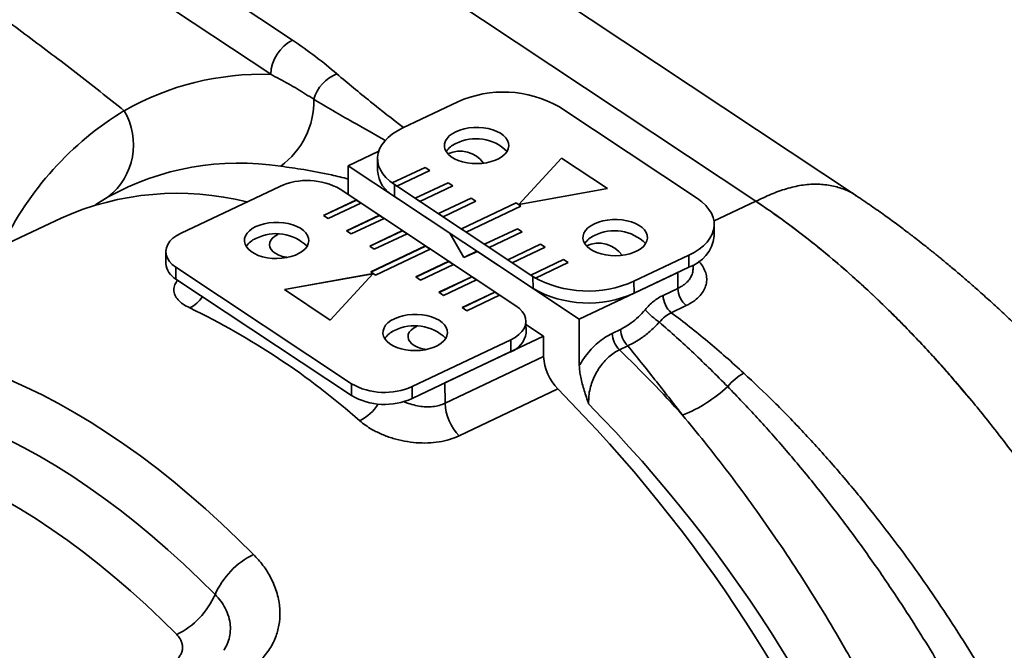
# Model space of a CAD drawing. Header units: millimetres. Extents: x 6316 to 18291, y -19059 to -9021.
# Tile 141 of 146: x 18161 to 18170, y -18620 to -18614. Entities that reach past the tile are written whole.
import ezdxf

# ---------------------------------------------------------------- set-up
doc = ezdxf.new("R2010")
doc.units = ezdxf.units.MM
doc.header["$LTSCALE"] = 10
doc.layers.add('1轮廓实线层', color=7, linetype='Continuous', lineweight=18)

msp = doc.modelspace()

# ---------------------------------------------------------------- linework, layer by layer
at = {"layer": '1轮廓实线层', "color": 7, "linetype": 'Continuous', "lineweight": 35}
for p, q in [((18122.7413, -18585.7381), (18167.9949, -18615.7691)), ((18135.6911, -18594.3318), (18167.9949, -18615.7691)), ((18156.2126, -18609.4218), (18163.3408, -18614.1522)), ((18163.1211, -18614.4951), (18156.1641, -18609.8783)), ((18169.0054, -18615.7144), (18165.4311, -18613.3424)), ((18165.0007, -18614.7713), (18164.4503, -18615.0323)), ((18167.4077, -18615.7423), (18166.0153, -18614.8183)), ((18164.2066, -18615.2672), (18163.9001, -18615.4126)), ((18164.1944, -18615.3418), (18164.1947, -18615.461)), ((18166.0426, -18615.335), (18165.6128, -18615.8013)), ((18166.0426, -18615.3351), (18165.6129, -18615.8013)), ((18166.504, -18615.6412), (18166.0426, -18615.335)), ((18166.0426, -18615.3351), (18166.0426, -18615.335)), ((18166.5039, -18615.6412), (18166.0426, -18615.3351)), ((18163.9001, -18615.4126), (18163.9007, -18615.701)), ((18164.9212, -18616.0902), (18163.9001, -18615.4126)), ((18164.6721, -18615.4288), (18164.3419, -18615.5854)), ((18164.6721, -18615.429), (18164.342, -18615.5855)), ((18164.3883, -18615.6162), (18164.7185, -18615.4596)), ((18164.7185, -18615.4596), (18164.6721, -18615.4288)), ((18164.6721, -18615.429), (18164.6721, -18615.4288)), ((18164.7184, -18615.4597), (18164.6721, -18615.429)), ((18163.2118, -18615.6197), (18162.221, -18616.0895)), ((18165.5843, -18616.8183), (18163.8205, -18615.6478)), ((18164.3419, -18615.5854), (18164.3883, -18615.6162)), ((18164.364, -18615.6014), (18165.7564, -18616.5254)), ((18164.364, -18615.6014), (18164.3642, -18615.7206)), ((18164.9042, -18615.5828), (18164.5739, -18615.7395)), ((18164.9042, -18615.583), (18164.574, -18615.7395)), ((18164.6204, -18615.7703), (18164.9506, -18615.6136)), ((18164.9506, -18615.6136), (18164.9042, -18615.5828)), ((18164.9042, -18615.583), (18164.9042, -18615.5828)), ((18164.9505, -18615.6137), (18164.9042, -18615.583)), ((18165.6128, -18615.8013), (18166.504, -18615.6412)), ((18163.9819, -18615.7562), (18163.6516, -18615.9128)), ((18163.9819, -18615.7574), (18163.6527, -18615.9135)), ((18164.0283, -18615.787), (18163.9819, -18615.7562)), ((18163.9819, -18615.7574), (18163.9819, -18615.7562)), ((18164.0273, -18615.7875), (18163.9819, -18615.7574)), ((18164.3642, -18615.7206), (18165.7566, -18616.6446)), ((18164.5739, -18615.7395), (18164.6204, -18615.7703)), ((18165.1363, -18615.7368), (18164.806, -18615.8935)), ((18165.1363, -18615.737), (18164.8061, -18615.8935)), ((18165.1827, -18615.7676), (18165.1363, -18615.7368)), ((18165.1363, -18615.737), (18165.1363, -18615.7368)), ((18165.1826, -18615.7677), (18165.1363, -18615.737)), ((18163.698, -18615.9436), (18164.0283, -18615.787)), ((18164.8524, -18615.9243), (18165.1827, -18615.7676)), ((18165.5885, -18615.7864), (18165.0381, -18616.0475)), ((18165.5885, -18615.7865), (18165.0382, -18616.0475)), ((18165.0845, -18616.0783), (18165.6349, -18615.8172)), ((18165.6349, -18615.8172), (18165.5885, -18615.7864)), ((18165.5885, -18615.7865), (18165.5885, -18615.7864)), ((18165.6348, -18615.8173), (18165.5885, -18615.7865)), ((18167.5714, -18615.9699), (18167.9949, -18615.7691)), ((18161.0156, -18615.9379), (18157.8138, -18617.4562)), ((18163.6516, -18615.9128), (18163.698, -18615.9436)), ((18164.214, -18615.9102), (18163.8837, -18616.0668)), ((18164.214, -18615.9114), (18163.8847, -18616.0675)), ((18163.9301, -18616.0976), (18164.2604, -18615.941)), ((18164.2604, -18615.941), (18164.214, -18615.9102)), ((18164.214, -18615.9114), (18164.214, -18615.9102)), ((18164.2593, -18615.9415), (18164.214, -18615.9114)), ((18164.806, -18615.8935), (18164.8524, -18615.9243)), ((18165.0381, -18616.0475), (18165.0845, -18616.0783)), ((18165.6004, -18616.0448), (18165.2701, -18616.2015)), ((18165.6004, -18616.045), (18165.2702, -18616.2015)), ((18165.6468, -18616.0756), (18165.6004, -18616.0448)), ((18165.6004, -18616.045), (18165.6004, -18616.0448)), ((18165.6467, -18616.0757), (18165.6004, -18616.045)), ((18167.5775, -18616.1211), (18167.5772, -18616.0019)), ((18163.8837, -18616.0668), (18163.9301, -18616.0976)), ((18164.446, -18616.0642), (18164.1158, -18616.2208)), ((18164.446, -18616.0654), (18164.1168, -18616.2215)), ((18164.1622, -18616.2516), (18164.4924, -18616.095)), ((18164.4924, -18616.095), (18164.446, -18616.0642)), ((18164.446, -18616.0654), (18164.446, -18616.0642)), ((18164.4914, -18616.0955), (18164.446, -18616.0654)), ((18164.9212, -18616.0902), (18165.0607, -18616.3327)), ((18165.3166, -18616.2323), (18165.6468, -18616.0756)), ((18164.1158, -18616.2208), (18164.1622, -18616.2516)), ((18164.6781, -18616.2182), (18164.1277, -18616.4792)), ((18164.6781, -18616.2194), (18164.1287, -18616.4799)), ((18164.1741, -18616.51), (18164.7245, -18616.249)), ((18164.7245, -18616.249), (18164.6781, -18616.2182)), ((18164.6781, -18616.2194), (18164.6781, -18616.2182)), ((18164.7235, -18616.2495), (18164.6781, -18616.2194)), ((18165.2701, -18616.2015), (18165.3166, -18616.2323)), ((18165.8325, -18616.1988), (18165.5022, -18616.3555)), ((18165.8325, -18616.199), (18165.5023, -18616.3555)), ((18165.5486, -18616.3863), (18165.8789, -18616.2296)), ((18165.8789, -18616.2296), (18165.8325, -18616.1988)), ((18165.8325, -18616.199), (18165.8325, -18616.1988)), ((18165.8788, -18616.2297), (18165.8325, -18616.199)), ((18162.0675, -18616.2752), (18162.0677, -18616.3944)), ((18165.1924, -18616.2702), (18165.0607, -18616.3327)), ((18165.0607, -18616.3327), (18165.1997, -18616.275)), ((18166.2208, -18616.9526), (18165.1997, -18616.275)), ((18165.5022, -18616.3555), (18165.5486, -18616.3863)), ((18166.0645, -18616.3529), (18165.7343, -18616.5095)), ((18166.0645, -18616.353), (18165.7344, -18616.5095)), ((18166.111, -18616.3837), (18166.0645, -18616.3529)), ((18166.0645, -18616.353), (18166.0645, -18616.3529)), ((18166.1108, -18616.3837), (18166.0645, -18616.353)), ((18166.771, -18616.5724), (18167.3214, -18616.3113)), ((18167.3216, -18616.4306), (18167.3214, -18616.3113)), ((18162.1692, -18616.4309), (18163.933, -18617.6014)), ((18162.1692, -18616.4309), (18162.1695, -18616.5502)), ((18164.9102, -18616.3722), (18164.5799, -18616.5288)), ((18164.9102, -18616.3734), (18164.5809, -18616.5295)), ((18164.6263, -18616.5596), (18164.9566, -18616.403)), ((18164.9566, -18616.403), (18164.9102, -18616.3722)), ((18164.9102, -18616.3734), (18164.9102, -18616.3722)), ((18164.9555, -18616.4035), (18164.9102, -18616.3734)), ((18165.7807, -18616.5403), (18166.111, -18616.3837)), ((18166.7712, -18616.6916), (18167.3216, -18616.4306)), ((18167.3654, -18616.4415), (18167.3653, -18616.4081)), ((18162.1695, -18616.5502), (18163.9332, -18617.7206)), ((18164.1498, -18616.4951), (18163.2585, -18616.6553)), ((18164.1484, -18616.4966), (18163.26, -18616.6562)), ((18163.7199, -18616.9615), (18164.1498, -18616.4951)), ((18164.1277, -18616.4792), (18164.1741, -18616.51)), ((18164.5799, -18616.5288), (18164.6263, -18616.5596)), ((18165.1422, -18616.5262), (18164.812, -18616.6828)), ((18165.1422, -18616.5274), (18164.813, -18616.6835)), ((18164.8584, -18616.7136), (18165.1886, -18616.557)), ((18165.1886, -18616.557), (18165.1422, -18616.5262)), ((18165.1422, -18616.5274), (18165.1422, -18616.5262)), ((18165.1876, -18616.5575), (18165.1422, -18616.5274)), ((18165.7343, -18616.5095), (18165.7807, -18616.5403)), ((18165.7566, -18616.6446), (18165.7564, -18616.5254)), ((18167.2115, -18616.4828), (18166.2208, -18616.9526)), ((18167.2119, -18616.6434), (18167.2115, -18616.4828)), ((18163.2585, -18616.6553), (18163.7199, -18616.9615)), ((18166.771, -18616.5724), (18166.7712, -18616.6916)), ((18167.0629, -18616.7141), (18167.2119, -18616.6434)), ((18164.812, -18616.6828), (18164.8584, -18616.7136)), ((18165.3743, -18616.6802), (18165.044, -18616.8368)), ((18165.3743, -18616.6814), (18165.0451, -18616.8375)), ((18165.0904, -18616.8676), (18165.4207, -18616.711)), ((18165.4207, -18616.711), (18165.3743, -18616.6802)), ((18165.3743, -18616.6814), (18165.3743, -18616.6802)), ((18165.4197, -18616.7115), (18165.3743, -18616.6814)), ((18165.044, -18616.8368), (18165.0904, -18616.8676)), ((18167.295, -18616.817), (18167.1461, -18616.8876)), ((18166.2217, -18617.4179), (18166.2208, -18616.9526)), ((18165.6862, -18617.0932), (18165.686, -18616.974)), ((18165.863, -18617.1223), (18165.6861, -18617.0049)), ((18164.8722, -18617.5922), (18165.863, -18617.1223)), ((18165.8634, -18617.3273), (18165.863, -18617.1223)), ((18166.5516, -18617.0956), (18166.6364, -18617.0554)), ((18164.5417, -18617.6295), (18165.5325, -18617.1597)), ((18165.5327, -18617.2789), (18165.5325, -18617.1597)), ((18166.709, -18617.2196), (18166.6241, -18617.2598)), ((18164.5419, -18617.7488), (18165.5327, -18617.2789)), ((18164.8726, -18617.7972), (18165.8634, -18617.3273)), ((18163.9332, -18617.7206), (18163.933, -18617.6014)), ((18164.5417, -18617.6295), (18164.5419, -18617.7488)), ((18164.8722, -18617.5922), (18164.8726, -18617.7972)), ((18166.0061, -18617.6535), (18165.0153, -18618.1234))]:
    msp.add_line(p, q, dxfattribs=at)
at = {"layer": '1轮廓实线层', "color": 7, "linetype": 'Continuous', "lineweight": 35, "flags": 128}
for points in [[(18164.4503, -18615.0323), (18164.3953, -18615.0613), (18164.346, -18615.0933), (18164.3029, -18615.1281), (18164.2665, -18615.1651), (18164.2372, -18615.2041), (18164.2154, -18615.2446), (18164.2012, -18615.2861), (18164.1948, -18615.3282), (18164.1963, -18615.3705), (18164.2057, -18615.4124), (18164.2228, -18615.4535), (18164.2475, -18615.4934), (18164.2795, -18615.5316), (18164.3185, -18615.5677), (18164.364, -18615.6014)], [(18164.9808, -18615.0712), (18164.9454, -18615.0908), (18164.9158, -18615.1131), (18164.8925, -18615.1377), (18164.8763, -18615.164), (18164.8674, -18615.1914), (18164.866, -18615.2192), (18164.8722, -18615.2468), (18164.8859, -18615.2735), (18164.9067, -18615.2988), (18164.9341, -18615.3219), (18164.9675, -18615.3424), (18165.0061, -18615.3598), (18165.049, -18615.3737), (18165.0953, -18615.3838), (18165.1437, -18615.3897), (18165.1932, -18615.3915), (18165.2426, -18615.389), (18165.2908, -18615.3823), (18165.3366, -18615.3715), (18165.3789, -18615.357), (18165.4168, -18615.339), (18165.4494, -18615.318), (18165.4759, -18615.2945), (18165.4957, -18615.2689), (18165.5084, -18615.242), (18165.5135, -18615.2144), (18165.5111, -18615.1866), (18165.5011, -18615.1593), (18165.4838, -18615.1333), (18165.4596, -18615.109), (18165.4291, -18615.0871), (18165.393, -18615.0681), (18165.3521, -18615.0524), (18165.3075, -18615.0404), (18165.26, -18615.0324), (18165.2109, -18615.0285), (18165.1613, -18615.0289), (18165.1124, -18615.0335), (18165.0652, -18615.0422), (18165.021, -18615.0549), (18164.9808, -18615.0712)], [(18161.4886, -18615.7261), (18161.3661, -18615.8016), (18161.3614, -18615.8047)], [(18167.3214, -18616.3113), (18167.3764, -18616.2824), (18167.4257, -18616.2503), (18167.4688, -18616.2156), (18167.5051, -18616.1785), (18167.5344, -18616.1396), (18167.5563, -18616.0991), (18167.5705, -18616.0576), (18167.5769, -18616.0154), (18167.5754, -18615.9732), (18167.566, -18615.9313), (18167.5489, -18615.8901), (18167.5242, -18615.8503), (18167.4922, -18615.812), (18167.4532, -18615.7759), (18167.4077, -18615.7423)], [(18166.3732, -18615.9952), (18166.3378, -18616.0148), (18166.3082, -18616.0371), (18166.285, -18616.0618), (18166.2687, -18616.0881), (18166.2598, -18616.1154), (18166.2584, -18616.1432), (18166.2647, -18616.1708), (18166.2783, -18616.1975), (18166.2991, -18616.2228), (18166.3265, -18616.2459), (18166.3599, -18616.2664), (18166.3985, -18616.2838), (18166.4414, -18616.2977), (18166.4877, -18616.3078), (18166.5361, -18616.3138), (18166.5856, -18616.3155), (18166.635, -18616.313), (18166.6832, -18616.3063), (18166.729, -18616.2956), (18166.7713, -18616.281), (18166.8092, -18616.2631), (18166.8418, -18616.242), (18166.8683, -18616.2185), (18166.8881, -18616.193), (18166.9008, -18616.166), (18166.9059, -18616.1384), (18166.9035, -18616.1106), (18166.8935, -18616.0834), (18166.8762, -18616.0573), (18166.852, -18616.0331), (18166.8215, -18616.0112), (18166.7854, -18615.9921), (18166.7446, -18615.9764), (18166.6999, -18615.9644), (18166.6524, -18615.9564), (18166.6033, -18615.9525), (18166.5537, -18615.9529), (18166.5048, -18615.9575), (18166.4576, -18615.9663), (18166.4134, -18615.9789), (18166.3732, -18615.9952)], [(18162.9717, -18616.024), (18162.9363, -18616.0435), (18162.9067, -18616.0659), (18162.8835, -18616.0905), (18162.8672, -18616.1168), (18162.8583, -18616.1442), (18162.8569, -18616.172), (18162.8632, -18616.1996), (18162.8768, -18616.2263), (18162.8976, -18616.2515), (18162.925, -18616.2747), (18162.9584, -18616.2952), (18162.997, -18616.3126), (18163.04, -18616.3265), (18163.0862, -18616.3365), (18163.1346, -18616.3425), (18163.1841, -18616.3443), (18163.2335, -18616.3417), (18163.2817, -18616.335), (18163.3275, -18616.3243), (18163.3698, -18616.3098), (18163.4078, -18616.2918), (18163.4404, -18616.2708), (18163.4669, -18616.2472), (18163.4867, -18616.2217), (18163.4993, -18616.1948), (18163.5044, -18616.1671), (18163.502, -18616.1393), (18163.492, -18616.1121), (18163.4747, -18616.086), (18163.4506, -18616.0618), (18163.4201, -18616.0399), (18163.3839, -18616.0209), (18163.3431, -18616.0052), (18163.2984, -18615.9932), (18163.2509, -18615.9851), (18163.2018, -18615.9813), (18163.1522, -18615.9816), (18163.1033, -18615.9863), (18163.0562, -18615.995), (18163.0119, -18616.0077), (18162.9717, -18616.024)], [(18162.221, -18616.0895), (18162.1769, -18616.1137), (18162.1393, -18616.1411), (18162.109, -18616.1713), (18162.0867, -18616.2035), (18162.0728, -18616.2372), (18162.0675, -18616.2717), (18162.0711, -18616.3062), (18162.0834, -18616.34), (18162.1042, -18616.3725), (18162.133, -18616.403), (18162.1692, -18616.4309)], [(18163.1961, -18616.1003), (18163.1928, -18616.1019), (18163.1628, -18616.1189), (18163.1387, -18616.1386), (18163.1213, -18616.1604), (18163.1111, -18616.1836), (18163.1084, -18616.2075), (18163.1134, -18616.2312), (18163.1258, -18616.254), (18163.1454, -18616.2752), (18163.1713, -18616.2941), (18163.2029, -18616.3101), (18163.2391, -18616.3227), (18163.2787, -18616.3314), (18163.2911, -18616.3332)], [(18165.5325, -18617.1597), (18165.5766, -18617.1355), (18165.6142, -18617.1081), (18165.6445, -18617.0779), (18165.6668, -18617.0457), (18165.6807, -18617.012), (18165.686, -18616.9775), (18165.6824, -18616.943), (18165.6701, -18616.9092), (18165.6493, -18616.8767), (18165.6205, -18616.8462), (18165.5843, -18616.8183)], [(18164.3641, -18616.948), (18164.3287, -18616.9676), (18164.2991, -18616.9899), (18164.2759, -18617.0145), (18164.2596, -18617.0408), (18164.2507, -18617.0682), (18164.2493, -18617.096), (18164.2556, -18617.1236), (18164.2692, -18617.1503), (18164.29, -18617.1755), (18164.3174, -18617.1987), (18164.3508, -18617.2192), (18164.3895, -18617.2366), (18164.4324, -18617.2505), (18164.4786, -18617.2605), (18164.527, -18617.2665), (18164.5765, -18617.2683), (18164.6259, -18617.2658), (18164.6741, -18617.2591), (18164.7199, -18617.2483), (18164.7622, -18617.2338), (18164.8002, -18617.2158), (18164.8328, -18617.1948), (18164.8593, -18617.1713), (18164.8791, -18617.1457), (18164.8917, -18617.1188), (18164.8968, -18617.0911), (18164.8944, -18617.0634), (18164.8844, -18617.0361), (18164.8671, -18617.0101), (18164.843, -18616.9858), (18164.8125, -18616.9639), (18164.7763, -18616.9449), (18164.7355, -18616.9292), (18164.6908, -18616.9172), (18164.6433, -18616.9092), (18164.5942, -18616.9053), (18164.5446, -18616.9057), (18164.4957, -18616.9103), (18164.4486, -18616.919), (18164.4043, -18616.9317), (18164.3641, -18616.948)], [(18164.5885, -18617.0243), (18164.5852, -18617.0259), (18164.5552, -18617.0429), (18164.5311, -18617.0626), (18164.5137, -18617.0845), (18164.5035, -18617.1077), (18164.5008, -18617.1315), (18164.5058, -18617.1552), (18164.5182, -18617.178), (18164.5378, -18617.1992), (18164.5637, -18617.2181), (18164.5953, -18617.2341), (18164.6315, -18617.2467), (18164.6711, -18617.2554), (18164.6838, -18617.2573)], [(18160.4998, -18617.561), (18160.6622, -18617.6338), (18160.8253, -18617.7133), (18160.989, -18617.7994), (18161.1532, -18617.892), (18161.3177, -18617.9911), (18161.4824, -18618.0965), (18161.6471, -18618.2082), (18161.8117, -18618.3261), (18161.976, -18618.45), (18162.1399, -18618.5799), (18162.3033, -18618.7157), (18162.466, -18618.8571), (18162.6279, -18619.0042), (18162.7887, -18619.1568), (18162.9485, -18619.3146)], [(18162.5632, -18619.7169), (18162.4063, -18619.5619), (18162.2482, -18619.4123), (18162.0892, -18619.2682), (18161.9294, -18619.1298), (18161.7688, -18618.9971), (18161.6078, -18618.8703), (18161.4463, -18618.7495), (18161.2847, -18618.6349), (18161.1229, -18618.5265), (18160.9612, -18618.4244), (18160.7997, -18618.3287), (18160.6386, -18618.2396), (18160.478, -18618.157)], [(18162.1778, -18620.1192), (18162.0239, -18619.9672), (18161.8689, -18619.8207), (18161.7128, -18619.6797), (18161.556, -18619.5444), (18161.3985, -18619.4149), (18161.2405, -18619.2914), (18161.0821, -18619.1739), (18160.9235, -18619.0626), (18160.7648, -18618.9576), (18160.6062, -18618.859), (18160.4479, -18618.7669)]]:
    msp.add_lwpolyline(points, dxfattribs=at)
at = {"layer": '1轮廓实线层', "color": 7, "linetype": 'Continuous', "lineweight": 35}
for centre, radius, start, end in [((18163.5278, -18614.5139), 0.4071, 117.34379, 177.35832), ((18163.0383, -18617.3112), 2.8173, 88.31444, 119.5292), ((18163.929, -18614.8524), 0.3897, 111.63692, 164.03063), ((18165.4615, -18615.7997), 1.1269, 60.56331, 114.13453), ((18162.7454, -18614.7634), 0.8091, 306.05802, 1.28487), ((18163.3094, -18617.5935), 3.1981, 121.26328, 154.55716), ((18161.0722, -18615.2006), 0.6705, 308.39336, 30.54237), ((18165.1842, -18615.586), 0.4446, 45.50072, 117.18819), ((18165.0662, -18615.3939), 0.2205, 112.72168, 145.84642), ((18165.0249, -18615.5537), 0.2878, 35.35787, 115.34613), ((18162.8036, -18618.0901), 2.7051, 81.11099, 119.08608), ((18164.5122, -18615.4388), 0.3183, 184.01054, 242.29972), ((18163.4883, -18616.2365), 0.676, 60.55703, 114.14081), ((18162.1842, -18618.5584), 2.8693, 75.9024, 114.03558), ((18163.0571, -18616.3466), 0.2205, 112.72172, 145.846), ((18163.1751, -18616.5387), 0.4446, 45.50099, 117.18814), ((18166.4586, -18616.3179), 0.2205, 112.72176, 145.84557), ((18166.5766, -18616.51), 0.4446, 45.50126, 117.18809), ((18167.2039, -18616.0727), 0.3767, 288.21146, 352.62217), ((18166.4173, -18616.4777), 0.2878, 35.35789, 115.34611), ((18162.2615, -18616.3789), 0.1944, 184.56868, 241.74158), ((18166.3102, -18615.544), 1.1269, 240.56331, 294.13453), ((18166.3101, -18615.6706), 1.1203, 240.39249, 294.30536), ((18167.4532, -18616.6345), 0.2415, 182.11078, 229.08881), ((18162.1612, -18616.5486), 0.3264, 296.87093, 327.01659), ((18167.3042, -18616.7052), 0.2415, 182.11078, 229.08881), ((18159.0634, -18623.5825), 7.4831, 48.56419, 64.29806), ((18167.5188, -18616.2776), 0.8609, 222.37508, 235.05616), ((18164.5675, -18617.4627), 0.4446, 45.50099, 117.18814), ((18164.4495, -18617.2707), 0.2205, 112.72172, 145.846), ((18165.4592, -18617.0619), 0.2292, 288.70297, 352.13066), ((18166.7964, -18617.0856), 0.245, 182.327, 225.31996), ((18166.8812, -18617.0454), 0.245, 182.327, 225.31996), ((18166.3535, -18617.3073), 0.4905, 182.34182, 224.91041), ((18158.6801, -18625.5657), 11.4932, 41.7202, 46.27551), ((18168.1321, -18617.9694), 0.5401, 118.47729, 141.01038), ((18164.2652, -18617.0127), 0.676, 240.55703, 294.14081), ((18166.7115, -18616.5524), 1.4703, 291.84899, 312.89209), ((18164.2652, -18617.138), 0.6706, 240.32423, 294.37361), ((18155.5255, -18628.0483), 14.7612, 21.38082, 44.7646), ((18163.7947, -18617.5414), 0.4843, 297.11961, 327.18875), ((18165.3627, -18617.7771), 0.4905, 182.34182, 224.91041), ((18156.2036, -18627.7652), 14.1942, 19.22196, 44.57161), ((18163.3114, -18620.0479), 0.8182, 116.32927, 156.13482), ((18161.815, -18619.3859), 0.8182, 296.32927, 336.13482)]:
    msp.add_arc(centre, radius, start, end, dxfattribs=at)
for points, knots in [([(18161.6497, -18614.8599), (18161.4885, -18614.7322), (18161.1662, -18614.4769), (18160.6815, -18614.1112), (18160.1962, -18613.756), (18159.6181, -18613.3454), (18158.9472, -18612.8835), (18158.4382, -18612.5443), (18158.1837, -18612.3747)], [0, 0, 0, 0, 0.139975, 0.279965, 0.41997, 0.559983, 0.779988, 1, 1, 1, 1]), ([(18163.3408, -18614.1522), (18163.4194, -18614.2065), (18163.5769, -18614.3153), (18163.7157, -18614.4318), (18163.7853, -18614.4902)], [0, 0, 0, 0, 0.4989835, 1, 1, 1, 1]), ([(18163.5543, -18614.7452), (18163.499, -18614.7103), (18163.3885, -18614.6405), (18163.2427, -18614.558), (18163.1515, -18614.5108), (18163.1211, -18614.4951)], [0, 0, 0, 0, 0.400141, 0.800747, 1, 1, 1, 1]), ([(18163.7853, -18614.4902), (18163.897, -18614.5838), (18164.1145, -18614.766), (18164.3444, -18614.9433), (18164.4562, -18615.0295)], [0, 0, 0, 0, 0.513857, 1, 1, 1, 1]), ([(18164.2739, -18615.1578), (18164.1637, -18615.0963), (18163.9835, -18614.9958), (18163.7444, -18614.8597), (18163.6177, -18614.7834), (18163.5543, -18614.7452)], [0, 0, 0, 0, 0.440769, 0.720244, 1, 1, 1, 1]), ([(18163.9004, -18615.5458), (18163.8437, -18615.5317), (18163.6898, -18615.4933), (18163.4616, -18615.4518), (18163.2979, -18615.4284), (18163.2216, -18615.4175)], [0, 0, 0, 0, 0.237448, 0.645121, 1, 1, 1, 1]), ([(18169.0044, -18615.7157), (18168.9995, -18615.7118), (18168.9602, -18615.6807), (18168.8725, -18615.6436), (18168.7433, -18615.6062), (18168.6025, -18615.5939), (18168.4551, -18615.605), (18168.303, -18615.6401), (18168.1491, -18615.6965), (18168.0463, -18615.7449), (18167.9949, -18615.7691)], [0, 0, 0, 0, 0.020501, 0.16183, 0.303158, 0.444476, 0.58579, 0.723825, 0.861887, 1, 1, 1, 1]), ([(18174.7682, -18624.5334), (18174.7621, -18624.4864), (18174.7486, -18624.3819), (18174.7224, -18624.2134), (18174.6888, -18624.0221), (18174.6379, -18623.7681), (18174.5658, -18623.4597), (18174.4688, -18623.1066), (18174.3612, -18622.7637), (18174.2449, -18622.4318), (18174.1214, -18622.1114), (18173.992, -18621.8025), (18173.8669, -18621.525), (18173.7458, -18621.2718), (18173.6269, -18621.0352), (18173.4966, -18620.7884), (18173.3538, -18620.5308), (18173.1988, -18620.2647), (18173.0314, -18619.9908), (18172.8511, -18619.7099), (18172.6567, -18619.4211), (18172.4868, -18619.1809), (18172.3511, -18618.9957), (18172.2589, -18618.8724), (18172.1772, -18618.7653), (18172.1068, -18618.6745), (18172.0479, -18618.5996), (18172.003, -18618.5431), (18171.9707, -18618.5027), (18171.9456, -18618.4716), (18171.9179, -18618.4373), (18171.8819, -18618.393), (18171.8365, -18618.3377), (18171.7758, -18618.2644), (18171.6986, -18618.1725), (18171.6029, -18618.0606), (18171.4948, -18617.9366), (18171.3785, -18617.8062), (18171.2591, -18617.6754), (18171.141, -18617.5489), (18171.0248, -18617.4271), (18170.8995, -18617.2988), (18170.7659, -18617.1652), (18170.6243, -18617.0275), (18170.4867, -18616.8973), (18170.354, -18616.7752), (18170.2296, -18616.6636), (18170.1168, -18616.5648), (18170.0291, -18616.4897), (18169.9636, -18616.4345), (18169.9172, -18616.3958), (18169.8756, -18616.3615), (18169.8388, -18616.3313), (18169.8048, -18616.3037), (18169.7693, -18616.2751), (18169.7255, -18616.24), (18169.6685, -18616.1949), (18169.5959, -18616.1383), (18169.5077, -18616.0708), (18169.4039, -18615.9932), (18169.2847, -18615.9065), (18169.15, -18615.8115), (18169.0553, -18615.7479), (18169.0054, -18615.7144)], [0, 0, 0, 0, 0.014, 0.031101, 0.049948, 0.070528, 0.105893, 0.140305, 0.173645, 0.205935, 0.237195, 0.267448, 0.296715, 0.31919, 0.342684, 0.367463, 0.393527, 0.42088, 0.449002, 0.478373, 0.508997, 0.540876, 0.556102, 0.569755, 0.581673, 0.591856, 0.600305, 0.60702, 0.61108, 0.614096, 0.617693, 0.622835, 0.629348, 0.636824, 0.648321, 0.661515, 0.676407, 0.692681, 0.708808, 0.724586, 0.740014, 0.755093, 0.774152, 0.792621, 0.810499, 0.827786, 0.844111, 0.858643, 0.871349, 0.877919, 0.883869, 0.889198, 0.893906, 0.897995, 0.902238, 0.907505, 0.914761, 0.924005, 0.935237, 0.948454, 0.963655, 0.980838, 1, 1, 1, 1]), ([(18167.9949, -18615.7691), (18168.0711, -18615.8208), (18168.2235, -18615.9243), (18168.4518, -18616.0945), (18168.6805, -18616.2763), (18168.9092, -18616.4707), (18169.1376, -18616.6773), (18169.3889, -18616.9184), (18169.6615, -18617.1989), (18169.9186, -18617.4804), (18170.0737, -18617.6665), (18170.1337, -18617.7385)], [0, 0, 0, 0, 0.104153, 0.208349, 0.312501, 0.418276, 0.524097, 0.629871, 0.770461, 0.91116, 1, 1, 1, 1]), ([(18167.9949, -18615.7691), (18168.0993, -18615.8405), (18168.3079, -18615.9833), (18168.6192, -18616.225), (18168.9282, -18616.4856), (18169.2339, -18616.7665), (18169.5367, -18617.0673), (18169.8355, -18617.3875), (18170.1284, -18617.7253), (18170.414, -18618.0786), (18170.6912, -18618.4459), (18170.9602, -18618.8275), (18171.2206, -18619.2228), (18171.4714, -18619.6306), (18171.7112, -18620.049), (18171.9387, -18620.4754), (18172.1537, -18620.9086), (18172.3555, -18621.3478), (18172.5441, -18621.7929), (18172.7189, -18622.2428), (18172.8787, -18622.695), (18173.0234, -18623.1471), (18173.1501, -18623.5967), (18173.2308, -18623.9052), (18173.2645, -18624.0622), (18173.2665, -18624.0714)], [0, 0, 0, 0, 0.0454633, 0.0908374, 0.1359664, 0.1812054, 0.2264582, 0.2719568, 0.3175605, 0.3627988, 0.4080001, 0.4531463, 0.4985197, 0.5440239, 0.5894264, 0.6348474, 0.6800032, 0.7251773, 0.7704836, 0.8159273, 0.8615006, 0.9068336, 0.9520127, 0.9971793, 1, 1, 1, 1]), ([(18167.2119, -18616.6434), (18167.2236, -18616.6374), (18167.2471, -18616.6254), (18167.283, -18616.6003), (18167.318, -18616.5674), (18167.346, -18616.526), (18167.3628, -18616.4833), (18167.364, -18616.4548), (18167.3646, -18616.4414)], [0, 0, 0, 0, 0.125108, 0.251769, 0.442749, 0.639358, 0.830702, 1, 1, 1, 1]), ([(18167.418, -18616.3723), (18167.4205, -18616.3744), (18167.4415, -18616.3921), (18167.468, -18616.431), (18167.4948, -18616.4874), (18167.5045, -18616.5465), (18167.4979, -18616.6056), (18167.4754, -18616.6632), (18167.4368, -18616.7169), (18167.3797, -18616.7709), (18167.3256, -18616.8004), (18167.295, -18616.817)], [0, 0, 0, 0, 0.015243, 0.132802, 0.250743, 0.368693, 0.487494, 0.606301, 0.725572, 0.844846, 1, 1, 1, 1]), ([(18162.3087, -18616.8398), (18162.2846, -18616.8272), (18162.2365, -18616.8022), (18162.1868, -18616.7579), (18162.1558, -18616.7101), (18162.1456, -18616.6592), (18162.1542, -18616.609), (18162.1757, -18616.576), (18162.1856, -18616.5609)], [0, 0, 0, 0, 0.169411, 0.33884, 0.509383, 0.679943, 0.852541, 1, 1, 1, 1]), ([(18166.8829, -18616.8578), (18166.8964, -18616.8426), (18166.9236, -18616.812), (18166.9683, -18616.7729), (18167.015, -18616.7389), (18167.0468, -18616.7224), (18167.0629, -18616.7141)], [0, 0, 0, 0, 0.247245, 0.499772, 0.747239, 1, 1, 1, 1]), ([(18166.6364, -18617.0554), (18166.6545, -18617.0461), (18166.6908, -18617.0275), (18166.7511, -18616.9861), (18166.817, -18616.9312), (18166.8607, -18616.8825), (18166.8829, -18616.8578)], [0, 0, 0, 0, 0.2069259, 0.4170379, 0.7044043, 1, 1, 1, 1]), ([(18167.1461, -18616.8876), (18167.1245, -18616.8993), (18167.0813, -18616.9225), (18167.0443, -18616.963), (18167.0258, -18616.9832)], [0, 0, 0, 0, 0.50028, 1, 1, 1, 1]), ([(18167.1461, -18616.8876), (18167.2073, -18616.9342), (18167.3299, -18617.0275), (18167.5125, -18617.1764), (18167.6943, -18617.3312), (18167.8144, -18617.4401), (18167.8745, -18617.4946)], [0, 0, 0, 0, 0.2494911, 0.4989826, 0.7494914, 1, 1, 1, 1]), ([(18167.0258, -18616.9832), (18166.9978, -18617.0121), (18166.941, -18617.0707), (18166.8566, -18617.1362), (18166.7785, -18617.1862), (18166.7322, -18617.2084), (18166.709, -18617.2196)], [0, 0, 0, 0, 0.2869433, 0.5820996, 0.7894752, 1, 1, 1, 1]), ([(18167.7122, -18617.6295), (18167.6555, -18617.5724), (18167.542, -18617.4581), (18167.3706, -18617.2939), (18167.1984, -18617.1347), (18167.0833, -18617.0337), (18167.0258, -18616.9832)], [0, 0, 0, 0, 0.249494, 0.498988, 0.749494, 1, 1, 1, 1]), ([(18166.2217, -18617.4179), (18166.241, -18617.3867), (18166.2769, -18617.329), (18166.3412, -18617.2526), (18166.4073, -18617.1888), (18166.4784, -18617.1343), (18166.527, -18617.1086), (18166.5516, -18617.0956)], [0, 0, 0, 0, 0.223642, 0.414983, 0.611729, 0.803072, 1, 1, 1, 1]), ([(18167.2587, -18617.917), (18167.2124, -18617.8566), (18167.1197, -18617.7358), (18166.9814, -18617.5598), (18166.8439, -18617.3871), (18166.7539, -18617.2755), (18166.709, -18617.2196)], [0, 0, 0, 0, 0.249492, 0.498982, 0.749493, 1, 1, 1, 1]), ([(18166.6241, -18617.2598), (18166.6062, -18617.2693), (18166.5699, -18617.2886), (18166.5178, -18617.3299), (18166.4689, -18617.3793), (18166.4251, -18617.4356), (18166.387, -18617.498), (18166.356, -18617.5645), (18166.3329, -18617.6339), (18166.3153, -18617.7155), (18166.3152, -18617.7708), (18166.3152, -18617.8037)], [0, 0, 0, 0, 0.101448, 0.205969, 0.307803, 0.4126, 0.516181, 0.622637, 0.729384, 0.839017, 1, 1, 1, 1]), ([(18166.3152, -18617.8037), (18166.315, -18617.8032), (18166.2999, -18617.7584), (18166.2772, -18617.6913), (18166.2511, -18617.6023), (18166.2356, -18617.5376), (18166.2243, -18617.475), (18166.2226, -18617.4371), (18166.2217, -18617.4179)], [0, 0, 0, 0, 0.003887, 0.34222, 0.512788, 0.683208, 0.84005, 1, 1, 1, 1]), ([(18167.8745, -18617.4946), (18167.9758, -18617.5897), (18168.1783, -18617.78), (18168.4773, -18618.0889), (18168.7719, -18618.4142), (18169.0476, -18618.7409), (18169.3035, -18619.0642), (18169.5402, -18619.3811), (18169.7719, -18619.7096), (18169.9978, -18620.0494), (18170.2179, -18620.3995), (18170.3575, -18620.639), (18170.4272, -18620.7587)], [0, 0, 0, 0, 0.107445, 0.214889, 0.323628, 0.432366, 0.525976, 0.619639, 0.71325, 0.808814, 0.904435, 1, 1, 1, 1]), ([(18170.1303, -18620.9311), (18170.0721, -18620.8264), (18169.9555, -18620.6169), (18169.7724, -18620.3082), (18169.5833, -18620.004), (18169.3694, -18619.6765), (18169.1297, -18619.329), (18168.8629, -18618.9655), (18168.5868, -18618.6117), (18168.302, -18618.2695), (18168.0097, -18617.9386), (18167.8113, -18617.7325), (18167.7122, -18617.6295)], [0, 0, 0, 0, 0.083955, 0.167909, 0.252454, 0.336998, 0.445963, 0.555008, 0.663972, 0.775953, 0.888021, 1, 1, 1, 1]), ([(18164.4576, -18617.7791), (18164.4618, -18617.7811), (18164.4879, -18617.7937), (18164.5399, -18617.8102), (18164.6111, -18617.8269), (18164.6822, -18617.834), (18164.7506, -18617.8319), (18164.8156, -18617.8204), (18164.8536, -18617.8049), (18164.8726, -18617.7972)], [0, 0, 0, 0, 0.031229, 0.195791, 0.360318, 0.52091, 0.681451, 0.840739, 1, 1, 1, 1]), ([(18169.4325, -18621.2757), (18169.3894, -18621.1889), (18169.3032, -18621.0152), (18169.1684, -18620.7575), (18169.0297, -18620.5022), (18168.8646, -18620.2104), (18168.6713, -18619.8848), (18168.448, -18619.5288), (18168.2163, -18619.1792), (18167.9769, -18618.8371), (18167.7304, -18618.5038), (18167.4907, -18618.1962), (18167.3322, -18618.0054), (18167.2587, -18617.917)], [0, 0, 0, 0, 0.07014, 0.140279, 0.210737, 0.281195, 0.384544, 0.487956, 0.591304, 0.697039, 0.802843, 0.908576, 1, 1, 1, 1]), ([(18165.0153, -18618.1234), (18164.9838, -18618.1366), (18164.9207, -18618.163), (18164.8135, -18618.1866), (18164.7005, -18618.1975), (18164.5837, -18618.195), (18164.466, -18618.1793), (18164.3499, -18618.1511), (18164.2391, -18618.111), (18164.1466, -18618.0651), (18164.072, -18618.0183), (18164.0343, -18617.9877), (18164.0155, -18617.9724)], [0, 0, 0, 0, 0.106029, 0.212058, 0.317329, 0.422599, 0.528318, 0.63403, 0.741227, 0.848413, 0.924208, 1, 1, 1, 1]), ([(18162.9485, -18619.3146), (18162.9814, -18619.3505), (18163.0478, -18619.423), (18163.1121, -18619.5259), (18163.1546, -18619.6148), (18163.1813, -18619.6879), (18163.2006, -18619.7626), (18163.2113, -18619.8331), (18163.2162, -18619.9208), (18163.2078, -18620.0257), (18163.1785, -18620.1305), (18163.1409, -18620.2132), (18163.1034, -18620.2761), (18163.0582, -18620.3358), (18162.9961, -18620.4011), (18162.9132, -18620.4688), (18162.8388, -18620.5081), (18162.8013, -18620.528)], [0, 0, 0, 0, 0.091103, 0.183951, 0.236542, 0.289133, 0.343128, 0.397121, 0.439907, 0.531004, 0.624046, 0.676053, 0.728059, 0.78164, 0.83522, 0.916831, 1, 1, 1, 1]), ([(18162.6504, -18620.2763), (18162.6628, -18620.2563), (18162.6889, -18620.2143), (18162.7099, -18620.1426), (18162.7173, -18620.0796), (18162.7153, -18620.0121), (18162.7024, -18619.9405), (18162.6688, -18619.8573), (18162.6224, -18619.7818), (18162.5829, -18619.7386), (18162.5632, -18619.7169)], [0, 0, 0, 0, 0.118779, 0.250644, 0.382505, 0.44324, 0.593154, 0.743063, 0.871532, 1, 1, 1, 1]), ([(18162.1274, -18620.3988), (18162.1393, -18620.3924), (18162.163, -18620.3797), (18162.1917, -18620.3549), (18162.214, -18620.3266), (18162.2291, -18620.2954), (18162.2364, -18620.262), (18162.236, -18620.2277), (18162.2274, -18620.1933), (18162.2101, -18620.1561), (18162.1895, -18620.1326), (18162.1778, -18620.1192)], [0, 0, 0, 0, 0.109776, 0.219543, 0.328186, 0.436807, 0.543684, 0.650536, 0.755854, 0.861152, 1, 1, 1, 1])]:
    msp.add_open_spline(points, degree=3, knots=knots, dxfattribs=at)

doc.saveas('drawing.dxf')
